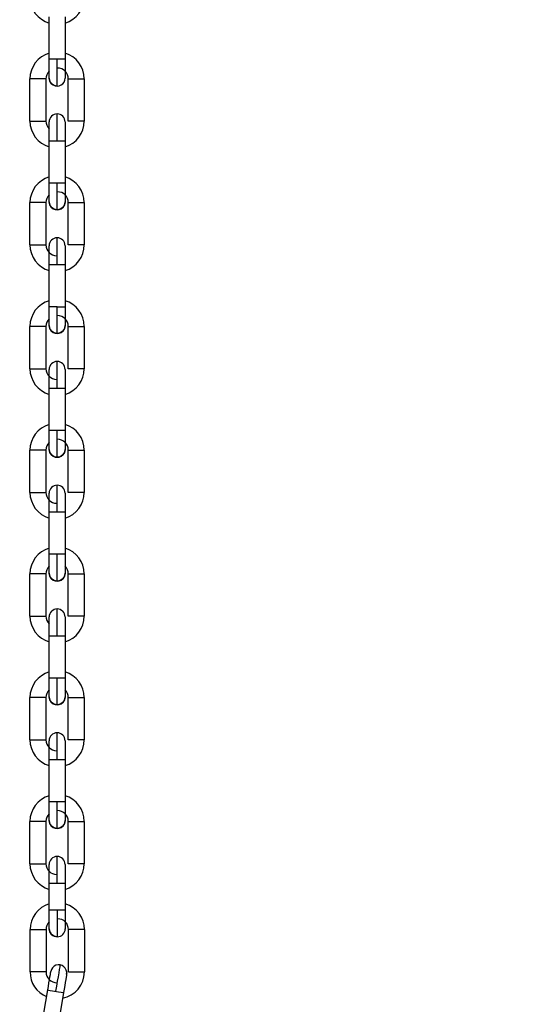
# Model space of a CAD drawing. Header units: inches. Extents: x 170 to 288, y 234 to 248.
# Tile 71 of 192: x 186.086 to 186.257, y 241.392 to 241.716. Entities that reach past the tile are written whole.
import ezdxf

# ---------------------------------------------------------------- set-up
doc = ezdxf.new("R2010")
doc.units = ezdxf.units.IN
doc.header["$LTSCALE"] = 0.25
doc.header["$MEASUREMENT"] = 0
doc.layers.add('ANNOTATIONS', color=1, linetype='Continuous')
doc.layers.add('SLIM E GUIDE MOTOR LH', color=7, linetype='Continuous')
doc.styles.add('ARIAL', font='arial.ttf', dxfattribs={"height": 0.09375})
doc.dimstyles.new('STANDARD$0', dxfattribs={"dimtxt": 0.09375, "dimasz": 0.09375, "dimexe": 0.03125, "dimexo": 0.046875, "dimgap": 0.09, "dimtad": 0, "dimtih": 1, "dimtoh": 1, "dimdec": 4, "dimzin": 0, "dimdsep": 46, "dimtxsty": 'ARIAL', "dimcen": 0.09, "dimadec": 0, "dimazin": 0, "dimtfac": 1, "dimtdec": 4, "dimtofl": 0, "dimtmove": 0, "dimatfit": 1, "dimfxl": 1, "dimtolj": 1, "dimtzin": 0, "dimarcsym": 0})

# ---------------------------------------------------------------- blocks, each defined once
blk = doc.blocks.new('*D11')
at = {"layer": 'ANNOTATIONS', "color": 0, "lineweight": -2, "transparency": 16777216}
for p, q in [((185.6191465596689, 244.1437778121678), (187.0176164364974, 244.1437778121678)), ((186.9863664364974, 244.0500278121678), (186.9863664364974, 242.3590412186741)), ((186.9863664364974, 240.2331944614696), (186.9863664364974, 241.9241810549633)), ((185.7089299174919, 240.1394444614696), (187.0176164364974, 240.1394444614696))]:
    blk.add_line(p, q, dxfattribs=at)
at = {"layer": 'ANNOTATIONS', "color": 0, "transparency": 16777216}
for points in [[(186.9707414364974, 244.0500278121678), (187.0019914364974, 244.0500278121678), (186.9863664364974, 244.1437778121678)], [(186.9707414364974, 240.2331944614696), (187.0019914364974, 240.2331944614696), (186.9863664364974, 240.1394444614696)]]:
    blk.add_solid(points, dxfattribs=at)
at = {"layer": 'defpoints', "color": 0, "transparency": 16777216}
for p in [(185.5722715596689, 244.1437778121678), (186.9863664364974, 244.1437778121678), (185.6620549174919, 240.1394444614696)]:
    blk.add_point(p, dxfattribs=at)
at = {"layer": 'ANNOTATIONS', "color": 0, "transparency": 16777216, "insert": (186.9863664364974, 242.1416111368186), "char_height": 0.09375, "attachment_point": 5, "style": 'ARIAL'}
blk.add_mtext('\\A1;OPENING \\PHEIGHT', dxfattribs=at)

msp = doc.modelspace()

# ---------------------------------------------------------------- linework, layer by layer
at = {"layer": 'SLIM E GUIDE MOTOR LH'}
for p, q in [((186.0961437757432, 241.7026773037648), (186.0961440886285, 241.7165880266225)), ((186.1013933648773, 241.7165880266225), (186.1013931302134, 241.7026773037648)), ((186.1013931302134, 241.7026773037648), (186.0961437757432, 241.7026773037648)), ((186.0898441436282, 241.6823466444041), (186.0898444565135, 241.6962573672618)), ((186.0950937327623, 241.6962573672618), (186.0898444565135, 241.6962573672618)), ((186.0950937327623, 241.6962573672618), (186.0950934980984, 241.6823464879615)), ((186.1024425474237, 241.6823464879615), (186.102442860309, 241.6962572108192)), ((186.1076922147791, 241.6962570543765), (186.1076919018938, 241.6823463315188)), ((186.0961429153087, 241.6620159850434), (186.096143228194, 241.6759267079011)), ((186.096143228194, 241.6759267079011), (186.0997723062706, 241.6759267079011)), ((186.1013925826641, 241.6759265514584), (186.1013922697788, 241.6620158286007)), ((186.0987676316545, 241.6620159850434), (186.0961429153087, 241.6620159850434)), ((186.0898432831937, 241.6416853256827), (186.089843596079, 241.6555960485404)), ((186.0950929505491, 241.6555958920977), (186.0950926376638, 241.64168516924)), ((186.1024417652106, 241.6416850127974), (186.1024419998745, 241.6555957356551)), ((186.1076913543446, 241.6555955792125), (186.1076910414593, 241.6416848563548)), ((186.0961421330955, 241.6213545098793), (186.0961423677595, 241.635265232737)), ((186.0961423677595, 241.635265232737), (186.1013917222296, 241.635265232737)), ((186.1013917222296, 241.635265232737), (186.1013914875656, 241.6213543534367)), ((186.0987667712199, 241.6213545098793), (186.0961421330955, 241.6213545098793)), ((186.0898425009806, 241.6010238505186), (186.0898427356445, 241.6149345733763)), ((186.0950920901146, 241.6149345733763), (186.0898427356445, 241.6149345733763)), ((186.0950920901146, 241.6149345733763), (186.0950918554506, 241.601023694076)), ((186.102440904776, 241.6010235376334), (186.1024412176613, 241.6149344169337)), ((186.1076904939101, 241.614934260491), (186.1076902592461, 241.6010235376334)), ((186.1076902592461, 241.6010235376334), (186.102440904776, 241.6010235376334)), ((186.096141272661, 241.5806930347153), (186.0961415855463, 241.5946039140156)), ((186.0961415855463, 241.5946039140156), (186.0987662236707, 241.5946039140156)), ((186.1013909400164, 241.594603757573), (186.1013906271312, 241.5806930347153)), ((186.089841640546, 241.5603623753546), (186.0898419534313, 241.5742732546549)), ((186.0950913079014, 241.5742730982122), (186.0950909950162, 241.5603623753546)), ((186.1024400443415, 241.5603622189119), (186.1024403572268, 241.5742729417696)), ((186.1076897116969, 241.574272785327), (186.1076893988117, 241.5603620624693)), ((186.089841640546, 241.5603623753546), (186.0950909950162, 241.5603623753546)), ((186.0961404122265, 241.5400317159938), (186.0961407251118, 241.5539424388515)), ((186.0961407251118, 241.5539424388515), (186.1011903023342, 241.5539424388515)), ((186.1013900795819, 241.5539422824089), (186.1013897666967, 241.5400315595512)), ((186.0997695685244, 241.5400317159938), (186.0961404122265, 241.5400317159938)), ((186.0898407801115, 241.5197010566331), (186.0898410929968, 241.5336117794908)), ((186.0950904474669, 241.5336116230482), (186.0950901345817, 241.5197009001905)), ((186.1024392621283, 241.5197007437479), (186.1024394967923, 241.5336114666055)), ((186.1024394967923, 241.5336114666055), (186.1076888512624, 241.5336114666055)), ((186.1076888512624, 241.5336114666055), (186.1076886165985, 241.5197005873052)), ((186.0961396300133, 241.4993702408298), (186.0961398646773, 241.5132811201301)), ((186.098764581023, 241.5132809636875), (186.1013892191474, 241.5132809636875)), ((186.1013892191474, 241.5132809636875), (186.1013889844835, 241.4993702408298)), ((186.1013889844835, 241.4993702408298), (186.0961396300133, 241.4993702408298)), ((186.0898399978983, 241.4790395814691), (186.0898403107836, 241.4929503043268)), ((186.0950895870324, 241.4929503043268), (186.0950893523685, 241.4790394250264)), ((186.1024384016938, 241.4790394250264), (186.1024387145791, 241.4929501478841)), ((186.1076880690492, 241.4929499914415), (186.107687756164, 241.4790392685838)), ((186.0961387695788, 241.4587089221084), (186.0961390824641, 241.4726196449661)), ((186.0961390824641, 241.4726196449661), (186.100619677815, 241.4726196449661)), ((186.1013884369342, 241.4726194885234), (186.101388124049, 241.4587087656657)), ((186.0987634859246, 241.4587089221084), (186.0961387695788, 241.4587089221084)), ((186.0898391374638, 241.4383782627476), (186.0898394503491, 241.4522889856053)), ((186.0950888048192, 241.4522888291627), (186.095088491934, 241.438378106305)), ((186.1024376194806, 241.4383779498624), (186.1024378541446, 241.4522886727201)), ((186.1024378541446, 241.4522886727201), (186.1076872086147, 241.4522886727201)), ((186.1076872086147, 241.4522886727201), (186.1076868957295, 241.4383777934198)), ((186.0961383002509, 241.4331613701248), (186.0961383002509, 241.4363196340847)), ((186.0961379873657, 241.4180474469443), (186.0961382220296, 241.431958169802)), ((186.0961382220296, 241.431958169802), (186.1013875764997, 241.431958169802)), ((186.1013875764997, 241.431958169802), (186.1013872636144, 241.4180472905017)), ((186.0961940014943, 241.4169817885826), (186.0961940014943, 241.4231498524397)), ((186.1014433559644, 241.4231498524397), (186.0961940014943, 241.4231498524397)), ((186.0988186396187, 241.4231498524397), (186.0988186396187, 241.4143571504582)), ((186.1014433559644, 241.4231498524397), (186.1014433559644, 241.4169817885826)), ((186.0898795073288, 241.4028270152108), (186.0898919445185, 241.4167377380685)), ((186.0951412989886, 241.4167330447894), (186.0951288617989, 241.4028223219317)), ((186.1014433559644, 241.4169817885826), (186.101442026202, 241.4168980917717)), ((186.1024779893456, 241.4028157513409), (186.1024903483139, 241.4167264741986)), ((186.1077397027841, 241.4167217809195), (186.1077272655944, 241.4028110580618)), ((186.1019182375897, 241.4025257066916), (186.1018815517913, 241.402088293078)), ((186.0933591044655, 241.3831653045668), (186.0956775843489, 241.3968815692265)), ((186.1008534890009, 241.3960065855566), (186.0985350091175, 241.3822904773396)), ((186.1008534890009, 241.3960064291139), (186.0988271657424, 241.3840185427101))]:
    msp.add_line(p, q, dxfattribs=at)
at = {"layer": 'SLIM E GUIDE MOTOR LH', "flags": 128}
for points in [[(186.0961436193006, 241.6965092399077), (186.0961436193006, 241.6969788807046), (186.0961436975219, 241.6975488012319), (186.0961436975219, 241.7003168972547), (186.0961437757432, 241.7014741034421), (186.0961437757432, 241.7026773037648)], [(186.098768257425, 241.6938846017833), (186.098768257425, 241.6953664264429), (186.0987683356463, 241.696459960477), (186.0987683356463, 241.6993125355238), (186.0987684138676, 241.7009619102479), (186.0987684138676, 241.7026773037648)], [(186.1013931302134, 241.7026773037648), (186.101393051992, 241.7014739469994), (186.101393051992, 241.6983158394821), (186.1013929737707, 241.6975486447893), (186.1013929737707, 241.6965090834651)], [(186.098768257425, 241.6938846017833), (186.0977638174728, 241.694084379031), (186.0969123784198, 241.6946533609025), (186.0963433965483, 241.6955048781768), (186.0961436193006, 241.6965092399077)], [(186.102442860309, 241.6962572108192), (186.1060719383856, 241.6962572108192), (186.1069234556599, 241.6962570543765), (186.1076922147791, 241.6962570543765)], [(186.0987678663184, 241.6759267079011), (186.0987679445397, 241.677642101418), (186.0987679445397, 241.6792914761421), (186.098768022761, 241.6808116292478), (186.098768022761, 241.684049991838), (186.0987681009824, 241.6845502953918), (186.0987681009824, 241.68471925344)], [(186.0898441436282, 241.6823466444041), (186.0948937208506, 241.6823466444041), (186.0950934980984, 241.6823464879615)], [(186.096143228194, 241.6759267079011), (186.096143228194, 241.6771300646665), (186.0961433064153, 241.6782871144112), (186.0961433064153, 241.6819760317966)], [(186.0961433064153, 241.6819760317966), (186.0961433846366, 241.6820946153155)], [(186.1013926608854, 241.6820944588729), (186.1013926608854, 241.6793531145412), (186.1013925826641, 241.678286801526), (186.1013925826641, 241.6759263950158)], [(186.1076919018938, 241.6823463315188), (186.1050672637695, 241.6823463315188), (186.1040628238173, 241.6823464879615), (186.1024425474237, 241.6823464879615)], [(186.0997723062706, 241.6759267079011), (186.1006238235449, 241.6759265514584), (186.1013925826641, 241.6759265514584)], [(186.0961428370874, 241.6558479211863), (186.0961428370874, 241.6585891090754), (186.0961429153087, 241.6596555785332), (186.0961429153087, 241.6620159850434)], [(186.0987673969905, 241.6532231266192), (186.0987673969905, 241.6533920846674), (186.0987674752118, 241.6538925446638), (186.0987674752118, 241.657130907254), (186.0987675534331, 241.6586510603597), (186.0987675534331, 241.6603005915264), (186.0987676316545, 241.6620159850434)], [(186.1013922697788, 241.6620158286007), (186.0997719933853, 241.6620158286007), (186.0987676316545, 241.6620159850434)], [(186.1013922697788, 241.6620158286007), (186.1013922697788, 241.6596554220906), (186.1013921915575, 241.6585891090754), (186.1013921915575, 241.6558477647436)], [(186.0950929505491, 241.6555958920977), (186.0943241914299, 241.6555958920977), (186.0934726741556, 241.6555960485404), (186.089843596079, 241.6555960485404)], [(186.0987673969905, 241.6532231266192), (186.0977630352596, 241.653422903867), (186.0969115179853, 241.6539918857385), (186.0963426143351, 241.6548434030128), (186.0961428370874, 241.6558479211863)], [(186.1013921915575, 241.6558477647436), (186.1011923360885, 241.6548434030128), (186.100623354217, 241.6539918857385), (186.0997718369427, 241.653422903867), (186.0987673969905, 241.6532231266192)], [(186.1024419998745, 241.6555957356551), (186.1074915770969, 241.6555957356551), (186.1076913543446, 241.6555955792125)], [(186.0987670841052, 241.635265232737), (186.0987670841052, 241.636980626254), (186.0987671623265, 241.6386300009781), (186.0987671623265, 241.6414825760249), (186.0987672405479, 241.6425759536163), (186.0987672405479, 241.6440577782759)], [(186.0898432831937, 241.6416853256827), (186.0914635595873, 241.6416853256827), (186.0924679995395, 241.64168516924), (186.0950926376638, 241.64168516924)], [(186.0961424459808, 241.6396266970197), (186.0961425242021, 241.6403937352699), (186.0961425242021, 241.6414331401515)], [(186.1013918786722, 241.6409634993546), (186.1013918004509, 241.6403935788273), (186.1013918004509, 241.6376253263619)], [(186.1013918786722, 241.6414329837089), (186.1013918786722, 241.6409634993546)], [(186.1076910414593, 241.6416848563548), (186.1074912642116, 241.6416848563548), (186.1069223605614, 241.6416850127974), (186.1024417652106, 241.6416850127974)], [(186.0961424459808, 241.6364684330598), (186.0961424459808, 241.639626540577)], [(186.1013918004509, 241.6376254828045), (186.1013917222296, 241.6364684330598), (186.1013917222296, 241.635265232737)], [(186.0961423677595, 241.635265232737), (186.0961424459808, 241.6364685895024)], [(186.0961419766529, 241.6151864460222), (186.0961419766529, 241.6162260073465), (186.0961420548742, 241.6169930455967), (186.0961420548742, 241.6201511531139), (186.0961421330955, 241.6213545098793)], [(186.0987666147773, 241.6125616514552), (186.0987666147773, 241.6151371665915), (186.0987666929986, 241.6164695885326), (186.0987666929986, 241.6179897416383), (186.0987667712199, 241.6196391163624), (186.0987667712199, 241.6213545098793)], [(186.1013914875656, 241.6213543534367), (186.1013914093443, 241.6201511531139), (186.1013914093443, 241.6179276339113), (186.101391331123, 241.616992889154), (186.101391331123, 241.6151862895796)], [(186.0987666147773, 241.6125616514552), (186.0977621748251, 241.6127615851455), (186.0969106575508, 241.613330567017), (186.0963417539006, 241.6141820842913), (186.0961419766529, 241.6151864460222)], [(186.101391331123, 241.6151862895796), (186.101191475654, 241.6141819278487), (186.1006225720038, 241.6133304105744), (186.0997710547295, 241.6127614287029), (186.0987666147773, 241.6125616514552)], [(186.1024412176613, 241.6149344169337), (186.1040614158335, 241.6149344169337), (186.1050658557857, 241.614934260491), (186.1076904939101, 241.614934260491)], [(186.0987662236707, 241.5946039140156), (186.098766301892, 241.5963191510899), (186.098766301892, 241.5994888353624), (186.0987663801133, 241.6008211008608), (186.0987663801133, 241.6033963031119)], [(186.0898425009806, 241.6010238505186), (186.0943230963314, 241.6010238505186), (186.0948919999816, 241.601023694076), (186.0950918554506, 241.601023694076)], [(186.0961416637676, 241.5980304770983), (186.0961416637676, 241.6007718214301)], [(186.1013910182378, 241.6007716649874), (186.1013910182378, 241.598965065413), (186.1013909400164, 241.5980303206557), (186.1013909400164, 241.5946036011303)], [(186.0961415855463, 241.5969641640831), (186.0961416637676, 241.598030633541)], [(186.0961415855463, 241.5946036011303), (186.0961415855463, 241.5969640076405)], [(186.0987662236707, 241.5946039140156), (186.0997706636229, 241.594603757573), (186.1013909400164, 241.594603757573)], [(186.0961411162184, 241.5745249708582), (186.0961411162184, 241.5746435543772), (186.0961411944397, 241.5749946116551), (186.0961411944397, 241.5783327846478), (186.096141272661, 241.5794898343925), (186.096141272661, 241.5806930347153)], [(186.1013906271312, 241.5806930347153), (186.0977615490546, 241.5806930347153), (186.0969100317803, 241.5806931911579), (186.0963410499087, 241.5806931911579), (186.096141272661, 241.5806930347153)], [(186.0987657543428, 241.5719003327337), (186.0987657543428, 241.5725695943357), (186.0987658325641, 241.5733821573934), (186.0987658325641, 241.5758081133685), (186.0987659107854, 241.5773282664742), (186.0987659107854, 241.5806930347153)], [(186.1013906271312, 241.5806930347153), (186.1013906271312, 241.5794896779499), (186.1013905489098, 241.5783326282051), (186.1013905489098, 241.5755645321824), (186.1013904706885, 241.5749944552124), (186.1013904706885, 241.5745249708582)], [(186.0950913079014, 241.5742730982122), (186.0934710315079, 241.5742730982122), (186.0924665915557, 241.5742732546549), (186.0898419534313, 241.5742732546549)], [(186.0987657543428, 241.5719003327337), (186.0977613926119, 241.5721001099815), (186.0969098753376, 241.572669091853), (186.0963408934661, 241.5735206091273), (186.0961411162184, 241.5745249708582)], [(186.1013904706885, 241.5745249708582), (186.1011906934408, 241.5735204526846), (186.1006217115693, 241.572669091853), (186.099770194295, 241.5721001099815), (186.0987657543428, 241.5719003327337)], [(186.1024403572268, 241.5742729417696), (186.1069209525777, 241.5742729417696), (186.1074899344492, 241.574272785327), (186.1076897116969, 241.574272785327)], [(186.0961407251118, 241.5539422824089), (186.0961407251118, 241.5551456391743), (186.0961408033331, 241.5563026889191), (186.0961408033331, 241.5590707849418), (186.0961408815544, 241.5596408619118), (186.0961408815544, 241.560110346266)], [(186.0987653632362, 241.5539424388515), (186.0987654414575, 241.5556578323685), (186.0987654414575, 241.5573072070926), (186.0987655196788, 241.5588273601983), (186.0987655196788, 241.5612531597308), (186.0987655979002, 241.5620657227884), (186.0987655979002, 241.5627349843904)], [(186.1013902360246, 241.5601101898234), (186.1013902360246, 241.559991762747), (186.1013901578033, 241.5596407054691)], [(186.1076893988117, 241.5603620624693), (186.1060692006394, 241.5603620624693), (186.1050647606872, 241.5603622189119), (186.1024400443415, 241.5603622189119)], [(186.1013901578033, 241.5596407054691), (186.1013901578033, 241.5563026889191)], [(186.1011903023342, 241.5539424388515), (186.1013900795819, 241.5539422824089)], [(186.1013901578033, 241.5563025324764), (186.1013900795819, 241.5551454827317)], [(186.1013900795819, 241.5551456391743), (186.1013900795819, 241.5539422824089)], [(186.0961403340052, 241.5338636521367), (186.0961403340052, 241.5356702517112), (186.0961404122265, 241.5366049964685), (186.0961404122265, 241.5400317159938)], [(186.0987649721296, 241.5312388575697), (186.0987649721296, 241.533814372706), (186.0987650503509, 241.5351467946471), (186.0987650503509, 241.5383163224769), (186.0987651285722, 241.5400317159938)], [(186.1013897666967, 241.5400315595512), (186.1006210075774, 241.5400315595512), (186.0997695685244, 241.5400317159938)], [(186.1013897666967, 241.5400315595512), (186.1013897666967, 241.5376711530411), (186.1013896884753, 241.5366048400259), (186.1013896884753, 241.5338634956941)], [(186.0950904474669, 241.5336116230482), (186.0948906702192, 241.5336116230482), (186.0943216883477, 241.5336117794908), (186.0898410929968, 241.5336117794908)], [(186.0987649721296, 241.5312388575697), (186.0977605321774, 241.5314386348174), (186.0969090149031, 241.5320076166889), (186.0963401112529, 241.5328591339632), (186.0961403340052, 241.5338636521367)], [(186.1013896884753, 241.5338634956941), (186.1011898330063, 241.5328591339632), (186.1006208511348, 241.5320076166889), (186.0997693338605, 241.5314386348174), (186.0987649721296, 241.5312388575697)], [(186.098764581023, 241.5132809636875), (186.098764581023, 241.5149963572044), (186.0987646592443, 241.5166458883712), (186.0987646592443, 241.5181658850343), (186.0987647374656, 241.5194983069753), (186.0987647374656, 241.5220735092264)], [(186.0898407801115, 241.5197010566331), (186.0934699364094, 241.5197010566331), (186.0943213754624, 241.5197009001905), (186.0950901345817, 241.5197009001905)], [(186.0961399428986, 241.5171834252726), (186.0961400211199, 241.5176422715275), (186.0961400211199, 241.519448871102)], [(186.1013893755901, 241.519448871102), (186.1013893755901, 241.5184093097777), (186.1013892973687, 241.5176421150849), (186.1013892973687, 241.5144840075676), (186.1013892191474, 241.5132808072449)], [(186.1076886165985, 241.5197005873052), (186.1074887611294, 241.5197007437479), (186.1024392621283, 241.5197007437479)], [(186.0961398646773, 241.5132811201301), (186.0961399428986, 241.5144843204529), (186.0961399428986, 241.5167076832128), (186.0961400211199, 241.5176424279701)], [(186.0961398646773, 241.5132811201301), (186.0977601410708, 241.5132811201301), (186.098764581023, 241.5132809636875)], [(186.0961394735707, 241.4932021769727), (186.0961394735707, 241.4942417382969), (186.096139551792, 241.4950087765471), (186.096139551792, 241.4970098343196), (186.0961396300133, 241.498167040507), (186.0961396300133, 241.4993702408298)], [(186.0987641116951, 241.4905775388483), (186.0987641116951, 241.4920593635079), (186.0987641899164, 241.493152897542), (186.0987641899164, 241.4960054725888), (186.0987642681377, 241.4976548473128), (186.0987642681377, 241.4993702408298)], [(186.1013889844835, 241.4993702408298), (186.1013889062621, 241.4981668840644), (186.1013889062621, 241.4950087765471), (186.1013888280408, 241.4942415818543), (186.1013888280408, 241.4932021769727)], [(186.0950895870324, 241.4929503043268), (186.0914605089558, 241.4929503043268), (186.0906089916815, 241.4929504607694), (186.0900400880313, 241.4929503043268), (186.0898403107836, 241.4929503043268)], [(186.0987641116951, 241.4905775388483), (186.0977596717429, 241.490777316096), (186.0969082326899, 241.4913462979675), (186.0963392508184, 241.4921978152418), (186.0961394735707, 241.4932021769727)], [(186.1013888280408, 241.4932021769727), (186.1011890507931, 241.4921976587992), (186.1006200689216, 241.4913461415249), (186.0997685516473, 241.490777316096), (186.0987641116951, 241.4905775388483)], [(186.1024387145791, 241.4929501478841), (186.1060677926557, 241.4929501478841), (186.10691930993, 241.4929499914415), (186.1076880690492, 241.4929499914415)], [(186.0898399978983, 241.4790395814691), (186.0948895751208, 241.4790395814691), (186.0950893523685, 241.4790394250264)], [(186.0987637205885, 241.4726196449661), (186.0987637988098, 241.474335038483), (186.0987637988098, 241.4759844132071), (186.0987638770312, 241.4775045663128), (186.0987638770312, 241.480742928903), (186.0987639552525, 241.4812432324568), (186.0987639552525, 241.481412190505)], [(186.107687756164, 241.4790392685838), (186.1050631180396, 241.4790392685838), (186.1040586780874, 241.4790394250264), (186.1024384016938, 241.4790394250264)], [(186.0961390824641, 241.4749800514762), (186.0961391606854, 241.4760463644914), (186.0961391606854, 241.4787875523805)], [(186.1013885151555, 241.4787873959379), (186.1013885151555, 241.4760460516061), (186.1013884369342, 241.4749797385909), (186.1013884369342, 241.4726193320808)], [(186.0961390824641, 241.4726194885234), (186.0961390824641, 241.4749798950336)], [(186.100619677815, 241.4726196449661), (186.1011886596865, 241.4726194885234), (186.1013884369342, 241.4726194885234)], [(186.0961386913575, 241.4525408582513), (186.0961386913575, 241.4552820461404), (186.0961387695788, 241.4563485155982), (186.0961387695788, 241.4587089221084)], [(186.0987632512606, 241.4499160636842), (186.0987632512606, 241.4500850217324), (186.0987633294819, 241.4505854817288), (186.0987633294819, 241.453823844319), (186.0987634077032, 241.4553439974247), (186.0987634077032, 241.4569935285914), (186.0987634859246, 241.4587089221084)], [(186.101388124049, 241.4587087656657), (186.0997678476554, 241.4587087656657), (186.0987634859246, 241.4587089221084)], [(186.101388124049, 241.4587087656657), (186.101388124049, 241.4575054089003), (186.1013880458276, 241.4563483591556), (186.1013880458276, 241.4530101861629), (186.1013879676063, 241.4526592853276), (186.1013879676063, 241.4525407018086)], [(186.0950888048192, 241.4522888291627), (186.0943200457, 241.4522888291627), (186.0934685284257, 241.4522889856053), (186.0898394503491, 241.4522889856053)], [(186.0987632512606, 241.4499160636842), (186.0977588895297, 241.4501158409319), (186.0969073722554, 241.4506848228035), (186.0963384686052, 241.4515363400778), (186.0961386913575, 241.4525408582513)], [(186.1013879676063, 241.4525407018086), (186.1011881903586, 241.4515363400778), (186.1006192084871, 241.4506848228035), (186.0997676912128, 241.4501158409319), (186.0987632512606, 241.4499160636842)], [(186.0987629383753, 241.431958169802), (186.0987629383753, 241.433673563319), (186.0987630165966, 241.435322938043), (186.0987630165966, 241.4381755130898), (186.098763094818, 241.4392690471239), (186.098763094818, 241.4407507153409)], [(186.0898391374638, 241.4383782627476), (186.0914594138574, 241.4383782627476), (186.0924638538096, 241.438378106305), (186.095088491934, 241.438378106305)], [(186.0961383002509, 241.436319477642), (186.0961383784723, 241.4370865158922), (186.0961383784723, 241.4381260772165)], [(186.1013877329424, 241.4381259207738), (186.1013877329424, 241.4376564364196), (186.101387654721, 241.4370865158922), (186.101387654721, 241.4343182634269), (186.1013875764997, 241.4331612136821), (186.1013875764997, 241.4319578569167)], [(186.1076868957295, 241.4383777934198), (186.1074871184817, 241.4383777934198), (186.1069182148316, 241.4383779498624), (186.1024376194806, 241.4383779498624)], [(186.0961382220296, 241.431958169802), (186.0961383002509, 241.4331615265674)], [(186.0898919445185, 241.4167377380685), (186.0900917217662, 241.4167375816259), (186.0906607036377, 241.416737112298), (186.091512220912, 241.4167363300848), (186.0925165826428, 241.416735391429), (186.093521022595, 241.4167346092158), (186.0943725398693, 241.4167338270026), (186.0949415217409, 241.416733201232), (186.0951412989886, 241.4167330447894)], [(186.0988186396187, 241.4143571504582), (186.0978142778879, 241.4145569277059), (186.0969627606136, 241.4151259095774), (186.0963937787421, 241.4159772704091), (186.0961940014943, 241.4169817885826)], [(186.1077397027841, 241.4167217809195), (186.1075399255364, 241.4167220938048), (186.1069709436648, 241.4167225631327), (186.1061194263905, 241.4167233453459), (186.1051149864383, 241.4167242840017), (186.1041106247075, 241.4167250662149), (186.1032591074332, 241.4167258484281), (186.1026901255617, 241.416726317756), (186.1024903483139, 241.4167264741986)], [(186.0997310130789, 241.4051137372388), (186.0997028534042, 241.4049471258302), (186.0996194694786, 241.4044538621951), (186.0994840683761, 241.40365271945), (186.0993018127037, 241.4025745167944), (186.0990797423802, 241.4012607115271), (186.0988263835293, 241.3997618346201), (186.0985514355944, 241.3981354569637), (186.0982655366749, 241.3964441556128)], [(186.0951288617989, 241.4028223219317), (186.0949290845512, 241.4028224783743), (186.0943601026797, 241.4028231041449), (186.0935085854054, 241.4028237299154), (186.0925042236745, 241.4028246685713), (186.0914997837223, 241.4028256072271), (186.090648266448, 241.4028263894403), (186.0900792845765, 241.4028268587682), (186.0898795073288, 241.4028270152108)], [(186.0956775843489, 241.3968815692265), (186.0958781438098, 241.398068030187), (186.0960709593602, 241.3992089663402), (186.096248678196, 241.4002602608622), (186.0964044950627, 241.401181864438), (186.0965323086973, 241.4019382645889), (186.0966273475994, 241.4025002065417), (186.0966858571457, 241.4028462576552)], [(186.0966282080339, 241.4025052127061), (186.0966858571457, 241.4028462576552), (186.096705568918, 241.4029631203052)], [(186.1018815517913, 241.402088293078), (186.1018617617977, 241.4019714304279), (186.1018032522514, 241.4016253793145), (186.1017082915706, 241.401063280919), (186.1015803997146, 241.4003070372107), (186.1014246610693, 241.3993854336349), (186.1012469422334, 241.3983339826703), (186.1010540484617, 241.3971930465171), (186.1008534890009, 241.3960065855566)], [(186.1024779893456, 241.4028157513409), (186.1026777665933, 241.4028155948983), (186.1032466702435, 241.4028151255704), (186.1040981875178, 241.4028143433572), (186.10510262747, 241.4028134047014), (186.1061070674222, 241.4028126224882), (186.1069585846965, 241.402811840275), (186.1075274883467, 241.4028112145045), (186.1077272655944, 241.4028110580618)], [(186.0956775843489, 241.3968815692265), (186.0958745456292, 241.3968482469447), (186.0964355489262, 241.3967534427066), (186.0972751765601, 241.3966115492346), (186.0992558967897, 241.396276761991)], [(186.0992558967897, 241.396276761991), (186.1000955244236, 241.3961348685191), (186.1006565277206, 241.3960399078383), (186.1008534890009, 241.3960065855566)]]:
    msp.add_lwpolyline(points, dxfattribs=at)
at = {"layer": 'SLIM E GUIDE MOTOR LH'}
for centre, radius, start, end in [((186.0986376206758, 241.7230079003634), 0.008792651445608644, 179.9988299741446, 253.5247191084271), ((186.0989000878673, 241.7230078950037), 0.008792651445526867, 286.4729408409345, 359.9988299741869), ((186.0986371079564, 241.6962571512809), 0.00879265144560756, 106.4727034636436, 179.9985925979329), ((186.0988995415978, 241.6962572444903), 0.008792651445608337, 359.9988299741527, 73.52471910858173), ((186.0988995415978, 241.6962572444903), 0.003543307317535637, 359.9988299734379, 89.99882997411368), ((186.0986370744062, 241.6962572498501), 0.003543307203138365, 134.7237412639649, 179.998829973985), ((186.0987683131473, 241.6965092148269), 0.002624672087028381, 179.9988299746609, 359.9994094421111), ((186.098768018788, 241.6820945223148), 0.002624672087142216, 359.979854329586, 179.9798341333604), ((186.0986367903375, 241.6823464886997), 0.008792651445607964, 179.9988299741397, 253.5247191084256), ((186.0986367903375, 241.6823464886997), 0.003543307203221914, 179.9988299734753, 225.2742417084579), ((186.098899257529, 241.68234648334), 0.008792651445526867, 286.4729408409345, 359.9988299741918), ((186.098636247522, 241.6555958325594), 0.00879265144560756, 106.4727034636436, 179.9985925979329), ((186.0988987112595, 241.6555958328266), 0.008792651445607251, 359.9988299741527, 73.52471910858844), ((186.0986362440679, 241.6555958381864), 0.003543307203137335, 134.7237412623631, 179.9988299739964), ((186.0988987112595, 241.6555958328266), 0.003543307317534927, 359.9988299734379, 89.99882997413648), ((186.098767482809, 241.6558478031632), 0.002624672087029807, 179.9988299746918, 359.9988364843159), ((186.0987671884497, 241.6414331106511), 0.002624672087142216, 359.979854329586, 179.9798341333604), ((186.0986359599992, 241.641685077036), 0.008792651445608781, 179.9988299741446, 253.5247190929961), ((186.0986359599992, 241.641685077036), 0.003543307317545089, 179.9988299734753, 269.9988299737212), ((186.0988984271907, 241.6416850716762), 0.00879265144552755, 286.4729408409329, 359.9988299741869), ((186.0986353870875, 241.6149343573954), 0.00879265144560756, 106.4727034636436, 179.9985925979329), ((186.1000851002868, 241.7215311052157), 0.1001852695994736, 269.2460281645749, 270.7471417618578), ((186.0988978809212, 241.6149344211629), 0.00879265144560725, 359.9988299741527, 73.52471910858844), ((186.0988978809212, 241.6149344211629), 0.003543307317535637, 359.9988299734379, 89.99882997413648), ((186.0986354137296, 241.6149344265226), 0.003543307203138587, 134.7237412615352, 179.998829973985), ((186.0987666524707, 241.6151863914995), 0.002624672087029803, 179.9988299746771, 359.9988364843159), ((186.0987663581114, 241.6007716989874), 0.002624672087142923, 359.9798543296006, 179.9798341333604), ((186.0986351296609, 241.6010236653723), 0.008792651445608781, 179.9988299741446, 253.5247190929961), ((186.0986351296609, 241.6010236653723), 0.003543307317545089, 179.9988299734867, 269.9988299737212), ((186.0988975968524, 241.6010236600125), 0.008792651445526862, 286.4729408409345, 359.9988299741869), ((186.0986346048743, 241.574273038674), 0.00879265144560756, 106.4727034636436, 179.9985925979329), ((186.0988970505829, 241.5742730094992), 0.00879265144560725, 359.9988299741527, 73.52471910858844), ((186.0986345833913, 241.5742730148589), 0.003543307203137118, 134.7240746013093, 179.998829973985), ((186.0988970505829, 241.5742730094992), 0.003543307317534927, 359.9988299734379, 89.99882997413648), ((186.0987658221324, 241.5745249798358), 0.002624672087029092, 179.9988299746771, 359.9988364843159), ((186.0986342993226, 241.5603622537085), 0.008792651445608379, 179.9988299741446, 253.5247190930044), ((186.0986342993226, 241.5603622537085), 0.003543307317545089, 179.9988299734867, 269.9988299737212), ((186.0987655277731, 241.5601102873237), 0.002624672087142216, 359.979854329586, 179.9798341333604), ((186.0988967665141, 241.5603622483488), 0.008792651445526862, 286.4729408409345, 359.9988299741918), ((186.0986337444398, 241.5336115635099), 0.00879265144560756, 106.4727034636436, 179.9985925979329), ((186.0988962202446, 241.5336115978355), 0.00879265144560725, 359.9988299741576, 73.52471910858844), ((186.098633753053, 241.5336116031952), 0.003543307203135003, 134.7242958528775, 179.9988299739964), ((186.0988962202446, 241.5336115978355), 0.003543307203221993, 359.9988299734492, 45.27422514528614), ((186.0987649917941, 241.533863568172), 0.002624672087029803, 179.9988299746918, 359.9988364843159), ((186.0987646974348, 241.5194488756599), 0.002624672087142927, 359.9798543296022, 179.9798341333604), ((186.0986334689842, 241.5197008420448), 0.008792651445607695, 179.9988299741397, 253.5247190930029), ((186.0986334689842, 241.5197008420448), 0.003543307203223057, 179.9988299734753, 225.2744388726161), ((186.0988959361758, 241.5197008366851), 0.00879265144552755, 286.4729408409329, 359.998829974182), ((186.0986329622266, 241.4929500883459), 0.00879265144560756, 106.4727034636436, 179.9985925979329), ((186.0988953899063, 241.4929501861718), 0.008792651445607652, 359.9988299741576, 73.52471910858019), ((186.0986329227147, 241.4929501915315), 0.003543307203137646, 134.7237412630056, 179.9988299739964), ((186.0988953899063, 241.4929501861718), 0.003543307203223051, 359.9988299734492, 45.27425813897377), ((186.0987641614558, 241.4932021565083), 0.002624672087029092, 179.9988299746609, 359.9988364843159), ((186.0986326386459, 241.4790394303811), 0.008792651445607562, 179.9988299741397, 253.5247191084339), ((186.0986326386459, 241.4790394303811), 0.003543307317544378, 179.9988299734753, 269.9988299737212), ((186.0987638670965, 241.4787874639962), 0.002624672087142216, 359.979854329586, 179.9798341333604), ((186.0988951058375, 241.4790394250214), 0.008792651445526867, 286.4729408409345, 359.998829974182), ((186.0986321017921, 241.4522887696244), 0.00879265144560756, 106.4727034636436, 179.9985925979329), ((186.098894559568, 241.452288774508), 0.008792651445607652, 359.9988299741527, 73.52471910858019), ((186.0986320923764, 241.4522887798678), 0.003543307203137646, 134.7237412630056, 179.998829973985), ((186.098894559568, 241.452288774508), 0.003543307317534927, 359.9988299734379, 89.99882997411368), ((186.0987633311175, 241.4525407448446), 0.002624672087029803, 179.9988299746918, 359.9988364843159), ((186.0987630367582, 241.4381260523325), 0.002624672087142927, 359.9798543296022, 179.9798341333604), ((186.0986318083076, 241.4383780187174), 0.008792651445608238, 179.9988299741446, 253.5247191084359), ((186.0986318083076, 241.4383780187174), 0.003543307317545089, 179.9988299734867, 269.9988299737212), ((186.0988942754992, 241.4383780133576), 0.00879265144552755, 286.4729408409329, 359.9988299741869), ((186.0986845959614, 241.4167375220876), 0.00879265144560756, 106.4727034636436, 179.9985925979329), ((186.0989470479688, 241.4167296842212), 0.008792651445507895, 359.948920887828, 73.50644181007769), ((186.0986845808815, 241.4167299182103), 0.003543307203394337, 134.6598198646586, 179.9489208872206), ((186.0989470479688, 241.4167296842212), 0.003543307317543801, 359.9489208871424, 89.94892089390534), ((186.0988186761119, 241.4169817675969), 0.002624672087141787, 179.9999998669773, 359.9999823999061), ((186.099293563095, 241.4025257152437), 0.002624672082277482, 350.3867414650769, 170.3867444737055), ((186.0986721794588, 241.4028191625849), 0.008792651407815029, 179.9489208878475, 247.5050884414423), ((186.0986721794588, 241.4028191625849), 0.003543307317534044, 179.9489208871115, 269.9489208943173), ((186.0989346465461, 241.4028189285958), 0.008792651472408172, 280.5455721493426, 359.9489208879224)]:
    msp.add_arc(centre, radius, start, end, dxfattribs=at)

# ---------------------------------------------------------------- dimensions: what is measured, and where the dimension line sits
at = {"layer": 'ANNOTATIONS'}
dim = msp.add_linear_dim(base=(186.9863664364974, 244.1437778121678), p1=(185.6620549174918, 240.1394444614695), p2=(185.5722715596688, 244.1437778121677), angle=90, text='OPENING \\PHEIGHT', dimstyle='STANDARD$0', dxfattribs=at)
dim.commit()
dim.dimension.update_dxf_attribs({"geometry": '*D11', "text_midpoint": (186.9863664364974, 242.1416111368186)})

doc.saveas('drawing.dxf')
